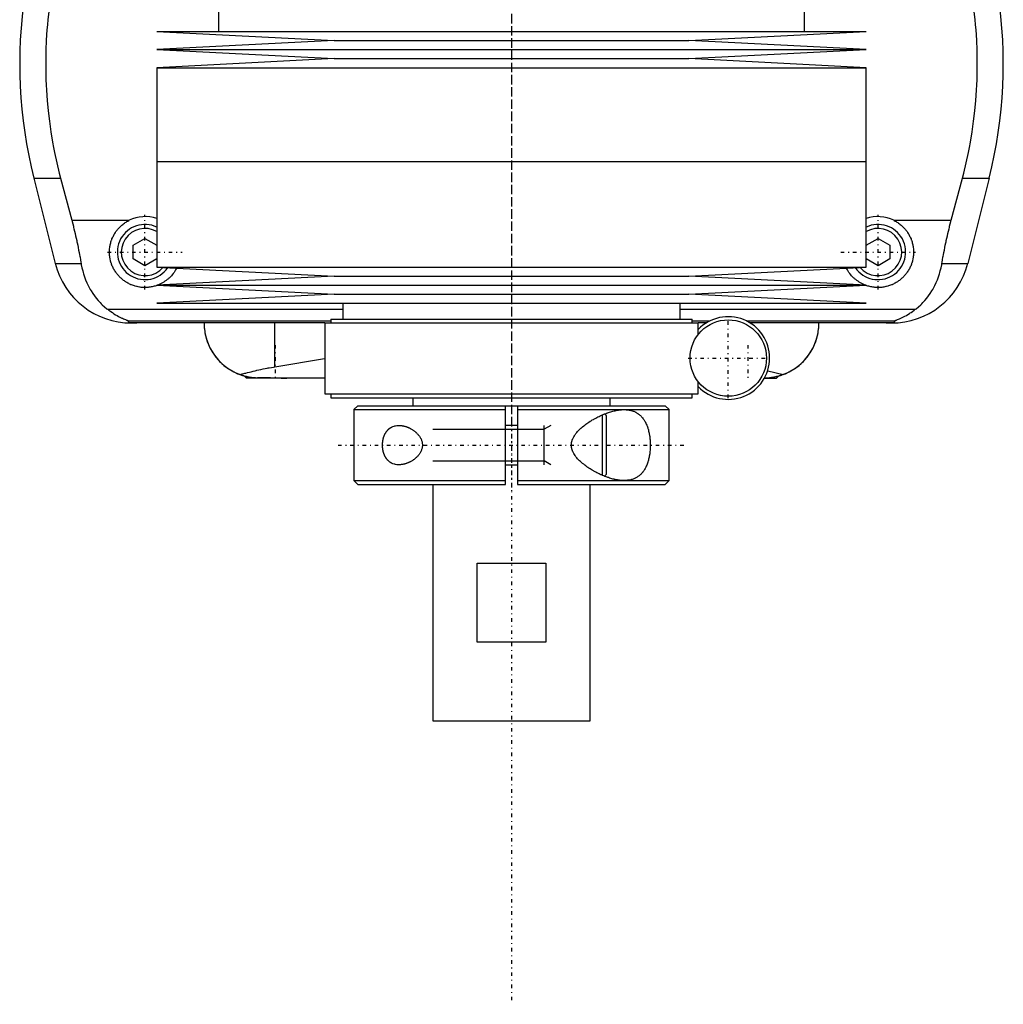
# Model space of a CAD drawing. Extents: x -105 to 105, y -146 to 645.
# Tile 1 of 4: x -62 to 62, y -146 to -22. Entities that reach past the tile are written whole.
import ezdxf

# ---------------------------------------------------------------- set-up
doc = ezdxf.new("R2010")
doc.units = 0
doc.linetypes.add('CENTER', pattern=[1.5, 0.45, -0.5, 0.05, -0.5])
for name, color, linetype in [('AM_0', 7, 'CONTINUOUS'), ('AM_10', 7, 'CONTINUOUS'), ('AM_7', 7, 'CENTER')]:
    doc.layers.add(name, color=color, linetype=linetype)

msp = doc.modelspace()

# ---------------------------------------------------------------- linework, layer by layer
at = {"layer": 'AM_0', "color": 7, "linetype": 'CONTINUOUS'}
for p, q in [((-37.17, -19.5), (-37.17, -23)), ((37.17, -23), (37.17, -19.5)), ((-45, -23), (-22.5, -24.15)), ((-45, -23), (45, -23)), ((22.5, -24.15), (45, -23)), ((-22.5, -24.15), (-45, -25.3)), ((-22.5, -24.15), (22.5, -24.15)), ((45, -25.3), (22.5, -24.15)), ((-45, -25.3), (-22.5, -26.45)), ((-45, -25.3), (45, -25.3)), ((22.5, -26.45), (45, -25.3)), ((-22.5, -26.45), (-45, -27.6)), ((-22.5, -26.45), (22.5, -26.45)), ((45, -27.6), (22.5, -26.45)), ((-45, -27.6), (-45, -39.5)), ((-45, -27.6), (45, -27.6)), ((45, -39.5), (45, -27.6)), ((-45, -39.5), (45, -39.5)), ((-45, -39.5), (-45, -52.9)), ((-45, -39.5), (0, -39.5)), ((45, -52.9), (45, -39.5)), ((-60.6, -41.62), (-57.89, -52.43)), ((-60.6, -41.62), (-57.2, -41.62)), ((-57.2, -41.62), (-55.78, -46.97)), ((55.78, -46.97), (57.2, -41.62)), ((57.2, -41.62), (60.6, -41.62)), ((60.6, -41.62), (57.89, -52.43)), ((-55.78, -46.97), (-48.5, -46.97)), ((48.5, -46.97), (55.78, -46.97)), ((-48, -50.13), (-46.5, -49.27)), ((-46.5, -49.27), (-45, -50.13)), ((45, -50.13), (46.5, -49.27)), ((46.5, -49.27), (48, -50.13)), ((-48, -51.87), (-48, -50.13)), ((48, -50.13), (48, -51.87)), ((-57.89, -52.43), (-54.6, -52.43)), ((-46.5, -52.73), (-48, -51.87)), ((-45, -51.87), (-46.5, -52.73)), ((46.5, -52.73), (45, -51.87)), ((48, -51.87), (46.5, -52.73)), ((54.6, -52.43), (57.89, -52.43)), ((-45, -52.9), (-22.5, -54.05)), ((-45, -52.9), (45, -52.9)), ((22.5, -54.05), (45, -52.9)), ((-22.5, -54.05), (-45, -55.2)), ((-22.5, -54.05), (22.5, -54.05)), ((45, -55.2), (22.5, -54.05)), ((-45, -55.2), (-22.5, -56.35)), ((-45, -55.2), (45, -55.2)), ((22.5, -56.35), (45, -55.2)), ((-22.5, -56.35), (-45, -57.5)), ((-22.5, -56.35), (22.5, -56.35)), ((45, -57.5), (22.5, -56.35)), ((-21.4, -58.31), (-51.17, -58.31)), ((-45, -57.5), (45, -57.5)), ((-21.4, -57.5), (-21.4, -59.5)), ((21.4, -59.5), (21.4, -57.5)), ((51.17, -58.31), (21.4, -58.31)), ((-22.9, -59.75), (-48.57, -59.75)), ((-22.9, -59.5), (-22.9, -60)), ((-22.9, -59.5), (22.9, -59.5)), ((22.9, -60), (22.9, -59.5)), ((25.17, -59.75), (22.9, -59.75)), ((48.57, -59.75), (29.83, -59.75)), ((-23.7, -60), (-48.19, -60)), ((-30.04, -65.57), (-30.04, -60)), ((-23.7, -60), (-23.7, -69)), ((-23.7, -60), (23.7, -60)), ((23.7, -61.44), (23.7, -60)), ((24.71, -60), (23.7, -60)), ((48.19, -60), (30.29, -60)), ((-30.04, -65.57), (-23.71, -64.52)), ((32.5, -66.06), (34.48, -66.54)), ((-34.07, -66.69), (-34.23, -66.64)), ((-33.85, -66.75), (-33.6, -67)), ((-23.73, -67), (-33.6, -67)), ((23.7, -69), (23.7, -67.46)), ((32.09, -67), (33.6, -67)), ((32.12, -66.94), (32.73, -66.96)), ((33.6, -67), (33.85, -66.75)), ((34.23, -66.63), (34.07, -66.69)), ((-23.7, -69), (23.7, -69)), ((-22.9, -69), (-22.9, -69.5)), ((-22.9, -69.5), (22.9, -69.5)), ((-12.5, -69.5), (-12.5, -70.5)), ((12.5, -70.5), (12.5, -69.5)), ((22.9, -69.5), (22.9, -69)), ((-19.5, -70.5), (-20, -71)), ((-20, -71), (-20, -80)), ((-20, -71), (-0.75, -71)), ((-19.5, -70.5), (-0.75, -70.5)), ((-0.75, -70.5), (0.75, -70.5)), ((-0.75, -80.5), (-0.75, -70.5)), ((0.75, -70.5), (19.5, -70.5)), ((0.75, -70.5), (0.75, -80.5)), ((0.75, -71), (20, -71)), ((20, -71), (19.5, -70.5)), ((20, -80), (20, -71)), ((11.5, -71.67), (11.5, -79.33)), ((12, -71.75), (11.8, -71.55)), ((12, -71.75), (12, -79.25)), ((0.75, -73), (-0.75, -73)), ((-0.75, -78), (0.75, -78)), ((11.8, -79.45), (12, -79.25)), ((-20, -80), (-19.5, -80.5)), ((-20, -80), (-0.75, -80)), ((-19.5, -80.5), (-0.75, -80.5)), ((-10, -80.5), (-10, -110.5)), ((0.75, -80), (20, -80)), ((0.75, -80.5), (19.5, -80.5)), ((10, -110.5), (10, -80.5)), ((19.5, -80.5), (20, -80)), ((-4.36, -100.5), (-4.36, -90.5)), ((-4.36, -90.5), (4.36, -90.5)), ((4.36, -90.5), (4.36, -100.5)), ((4.36, -100.5), (-4.36, -100.5)), ((-10, -110.5), (10, -110.5))]:
    msp.add_line(p, q, dxfattribs=at)
for points in [[(-58.39, -18.16, 0), (-58.5, -18.82, 0), (-58.67, -20.16, 0), (-58.82, -21.48, 0), (-58.88, -22.14, 0), (-58.94, -22.8, 0), (-59.02, -24.1, 0), (-59.07, -25.38, 0), (-59.09, -26.64, 0), (-59.09, -27.88, 0), (-59.06, -29.15, 0), (-59.03, -29.79, 0), (-58.99, -30.44, 0), (-58.9, -31.75, 0), (-58.78, -33.07, 0), (-58.62, -34.4, 0), (-58.43, -35.73, 0), (-58.21, -37.05, 0), (-58.09, -37.72, 0), (-57.96, -38.38, 0), (-57.68, -39.69, 0), (-57.37, -40.98, 0), (-57.2, -41.62, 0)], [(57.2, -41.62, 0), (57.37, -40.98, 0), (57.68, -39.69, 0), (57.96, -38.38, 0), (58.09, -37.72, 0), (58.21, -37.05, 0), (58.43, -35.73, 0), (58.62, -34.4, 0), (58.78, -33.07, 0), (58.9, -31.75, 0), (58.99, -30.44, 0), (59.03, -29.79, 0), (59.06, -29.15, 0), (59.09, -27.88, 0), (59.09, -26.64, 0), (59.07, -25.38, 0), (59.02, -24.1, 0), (58.94, -22.8, 0), (58.88, -22.14, 0), (58.82, -21.48, 0), (58.67, -20.16, 0), (58.5, -18.82, 0), (58.39, -18.16, 0)], [(-55.78, -46.97, 0), (-55.74, -47.12, 0), (-55.66, -47.42, 0), (-55.58, -47.73, 0), (-55.55, -47.88, 0), (-55.51, -48.03, 0), (-55.44, -48.33, 0), (-55.37, -48.63, 0), (-55.3, -48.92, 0), (-55.23, -49.22, 0), (-55.16, -49.52, 0), (-55.13, -49.68, 0), (-55.1, -49.83, 0), (-55.03, -50.13, 0), (-54.97, -50.44, 0), (-54.91, -50.74, 0), (-54.85, -51.05, 0), (-54.79, -51.35, 0), (-54.76, -51.51, 0), (-54.73, -51.66, 0), (-54.68, -51.97, 0), (-54.63, -52.27, 0), (-54.6, -52.43, 0)], [(-44.9, -55.21, 0), (-44.96, -55.23, 0), (-45.08, -55.27, 0), (-45.2, -55.31, 0), (-45.27, -55.33, 0), (-45.33, -55.34, 0), (-45.45, -55.38, 0), (-45.58, -55.4, 0), (-45.71, -55.43, 0), (-45.83, -55.45, 0), (-45.96, -55.47, 0), (-46.02, -55.47, 0), (-46.09, -55.48, 0), (-46.21, -55.49, 0), (-46.34, -55.5, 0), (-46.46, -55.5, 0), (-46.59, -55.5, 0), (-46.71, -55.5, 0), (-46.77, -55.49, 0), (-46.84, -55.49, 0), (-46.96, -55.48, 0), (-47.09, -55.46, 0), (-47.15, -55.45, 0), (-47.21, -55.44, 0), (-47.34, -55.42, 0), (-47.47, -55.39, 0), (-47.53, -55.38, 0), (-47.59, -55.37, 0), (-47.72, -55.33, 0), (-47.84, -55.3, 0), (-47.96, -55.26, 0), (-48.09, -55.21, 0), (-48.21, -55.16, 0), (-48.27, -55.14, 0), (-48.33, -55.11, 0), (-48.44, -55.06, 0), (-48.56, -55, 0), (-48.67, -54.94, 0), (-48.78, -54.88, 0), (-48.89, -54.81, 0), (-48.94, -54.78, 0), (-49, -54.74, 0), (-49.1, -54.67, 0), (-49.2, -54.6, 0), (-49.3, -54.52, 0), (-49.4, -54.44, 0), (-49.49, -54.36, 0), (-49.53, -54.32, 0), (-49.58, -54.28, 0), (-49.67, -54.2, 0), (-49.75, -54.11, 0), (-49.83, -54.02, 0), (-49.91, -53.93, 0), (-49.99, -53.84, 0), (-50.03, -53.79, 0), (-50.07, -53.74, 0), (-50.14, -53.64, 0), (-50.21, -53.54, 0), (-50.28, -53.44, 0), (-50.35, -53.33, 0), (-50.41, -53.22, 0), (-50.44, -53.17, 0), (-50.47, -53.11, 0), (-50.53, -53, 0), (-50.59, -52.89, 0), (-50.61, -52.83, 0), (-50.64, -52.77, 0), (-50.69, -52.65, 0), (-50.73, -52.53, 0), (-50.75, -52.47, 0), (-50.77, -52.41, 0), (-50.81, -52.29, 0), (-50.85, -52.17, 0), (-50.88, -52.05, 0), (-50.9, -51.92, 0), (-50.93, -51.8, 0), (-50.94, -51.74, 0), (-50.95, -51.68, 0), (-50.97, -51.55, 0), (-50.98, -51.43, 0), (-50.99, -51.31, 0), (-51, -51.18, 0), (-51, -51.06, 0), (-51, -51, 0), (-51, -50.94, 0), (-51, -50.82, 0), (-50.99, -50.69, 0), (-50.98, -50.57, 0), (-50.97, -50.44, 0), (-50.95, -50.32, 0), (-50.94, -50.26, 0), (-50.93, -50.19, 0), (-50.9, -50.07, 0), (-50.87, -49.94, 0), (-50.84, -49.82, 0), (-50.81, -49.69, 0), (-50.77, -49.57, 0), (-50.74, -49.51, 0), (-50.72, -49.44, 0), (-50.68, -49.32, 0), (-50.63, -49.2, 0), (-50.57, -49.08, 0), (-50.51, -48.97, 0), (-50.45, -48.85, 0), (-50.42, -48.79, 0), (-50.39, -48.74, 0), (-50.32, -48.63, 0), (-50.25, -48.52, 0), (-50.22, -48.46, 0), (-50.18, -48.41, 0), (-50.1, -48.31, 0), (-50.03, -48.2, 0), (-49.99, -48.15, 0), (-49.95, -48.11, 0), (-49.86, -48.01, 0), (-49.78, -47.92, 0), (-49.69, -47.83, 0), (-49.6, -47.74, 0), (-49.51, -47.66, 0), (-49.46, -47.61, 0), (-49.42, -47.57, 0), (-49.32, -47.49, 0), (-49.22, -47.41, 0), (-49.11, -47.34, 0), (-49.01, -47.26, 0), (-48.9, -47.19, 0), (-48.84, -47.16, 0), (-48.79, -47.12, 0), (-48.67, -47.06, 0), (-48.56, -47, 0), (-48.5, -46.97, 0)], [(48.5, -46.97, 0), (48.56, -47, 0), (48.67, -47.06, 0), (48.79, -47.12, 0), (48.84, -47.16, 0), (48.9, -47.19, 0), (49.01, -47.26, 0), (49.11, -47.34, 0), (49.22, -47.41, 0), (49.32, -47.49, 0), (49.42, -47.57, 0), (49.46, -47.61, 0), (49.51, -47.66, 0), (49.6, -47.74, 0), (49.69, -47.83, 0), (49.78, -47.92, 0), (49.86, -48.01, 0), (49.95, -48.11, 0), (49.99, -48.15, 0), (50.03, -48.2, 0), (50.1, -48.31, 0), (50.18, -48.41, 0), (50.22, -48.46, 0), (50.25, -48.52, 0), (50.32, -48.63, 0), (50.39, -48.74, 0), (50.42, -48.79, 0), (50.45, -48.85, 0), (50.51, -48.97, 0), (50.57, -49.08, 0), (50.63, -49.2, 0), (50.68, -49.32, 0), (50.72, -49.44, 0), (50.74, -49.51, 0), (50.77, -49.57, 0), (50.81, -49.69, 0), (50.84, -49.82, 0), (50.87, -49.94, 0), (50.9, -50.07, 0), (50.93, -50.19, 0), (50.94, -50.26, 0), (50.95, -50.32, 0), (50.97, -50.44, 0), (50.98, -50.57, 0), (50.99, -50.69, 0), (51, -50.82, 0), (51, -50.94, 0), (51, -51, 0), (51, -51.06, 0), (51, -51.18, 0), (50.99, -51.31, 0), (50.98, -51.43, 0), (50.97, -51.55, 0), (50.95, -51.68, 0), (50.94, -51.74, 0), (50.93, -51.8, 0), (50.9, -51.92, 0), (50.88, -52.05, 0), (50.85, -52.17, 0), (50.81, -52.29, 0), (50.77, -52.41, 0), (50.75, -52.47, 0), (50.73, -52.53, 0), (50.69, -52.65, 0), (50.64, -52.77, 0), (50.61, -52.83, 0), (50.59, -52.88, 0), (50.53, -53, 0), (50.47, -53.11, 0), (50.44, -53.17, 0), (50.41, -53.22, 0), (50.35, -53.33, 0), (50.28, -53.44, 0), (50.21, -53.54, 0), (50.14, -53.64, 0), (50.07, -53.74, 0), (50.03, -53.79, 0), (49.99, -53.84, 0), (49.91, -53.93, 0), (49.83, -54.02, 0), (49.75, -54.11, 0), (49.67, -54.2, 0), (49.58, -54.28, 0), (49.53, -54.32, 0), (49.49, -54.36, 0), (49.4, -54.44, 0), (49.3, -54.52, 0), (49.2, -54.6, 0), (49.1, -54.67, 0), (49, -54.74, 0), (48.95, -54.78, 0), (48.89, -54.81, 0), (48.78, -54.88, 0), (48.67, -54.94, 0), (48.56, -55, 0), (48.44, -55.06, 0), (48.33, -55.11, 0), (48.27, -55.14, 0), (48.21, -55.16, 0), (48.09, -55.21, 0), (47.97, -55.25, 0), (47.84, -55.3, 0), (47.72, -55.33, 0), (47.59, -55.37, 0), (47.53, -55.38, 0), (47.47, -55.39, 0), (47.34, -55.42, 0), (47.22, -55.44, 0), (47.15, -55.45, 0), (47.09, -55.46, 0), (46.96, -55.48, 0), (46.84, -55.49, 0), (46.77, -55.49, 0), (46.71, -55.5, 0), (46.59, -55.5, 0), (46.46, -55.5, 0), (46.34, -55.5, 0), (46.21, -55.49, 0), (46.09, -55.48, 0), (46.02, -55.47, 0), (45.96, -55.47, 0), (45.83, -55.45, 0), (45.71, -55.43, 0), (45.58, -55.4, 0), (45.45, -55.38, 0), (45.33, -55.34, 0), (45.27, -55.33, 0), (45.2, -55.31, 0), (45.08, -55.27, 0), (44.96, -55.23, 0), (44.9, -55.21, 0)], [(54.6, -52.43, 0), (54.63, -52.27, 0), (54.68, -51.97, 0), (54.73, -51.66, 0), (54.76, -51.51, 0), (54.79, -51.35, 0), (54.85, -51.05, 0), (54.91, -50.74, 0), (54.97, -50.44, 0), (55.03, -50.13, 0), (55.1, -49.83, 0), (55.13, -49.68, 0), (55.16, -49.52, 0), (55.23, -49.22, 0), (55.3, -48.92, 0), (55.37, -48.63, 0), (55.44, -48.33, 0), (55.51, -48.03, 0), (55.55, -47.88, 0), (55.58, -47.73, 0), (55.66, -47.42, 0), (55.74, -47.12, 0), (55.78, -46.97, 0)], [(-54.6, -52.43, 0), (-54.57, -52.62, 0), (-54.49, -53.02, 0), (-54.39, -53.4, 0), (-54.34, -53.6, 0), (-54.28, -53.78, 0), (-54.16, -54.16, 0), (-54.02, -54.53, 0), (-53.87, -54.89, 0), (-53.71, -55.24, 0), (-53.53, -55.58, 0), (-53.43, -55.75, 0), (-53.34, -55.91, 0), (-53.13, -56.24, 0), (-52.91, -56.55, 0), (-52.68, -56.85, 0), (-52.44, -57.14, 0), (-52.18, -57.42, 0), (-52.04, -57.56, 0), (-51.91, -57.69, 0), (-51.62, -57.95, 0), (-51.33, -58.19, 0), (-51.17, -58.31, 0)], [(51.17, -58.31, 0), (51.33, -58.19, 0), (51.62, -57.95, 0), (51.91, -57.69, 0), (52.04, -57.56, 0), (52.18, -57.42, 0), (52.44, -57.14, 0), (52.68, -56.85, 0), (52.91, -56.55, 0), (53.13, -56.24, 0), (53.34, -55.91, 0), (53.44, -55.75, 0), (53.53, -55.58, 0), (53.71, -55.24, 0), (53.87, -54.88, 0), (54.02, -54.53, 0), (54.16, -54.16, 0), (54.28, -53.78, 0), (54.34, -53.6, 0), (54.39, -53.4, 0), (54.49, -53.02, 0), (54.57, -52.62, 0), (54.6, -52.43, 0)], [(-42.48, -53.03, 0), (-42.53, -53.11, 0), (-42.62, -53.27, 0), (-42.71, -53.43, 0), (-42.76, -53.51, 0), (-42.81, -53.58, 0), (-42.92, -53.73, 0), (-43.03, -53.87, 0), (-43.15, -54, 0), (-43.27, -54.13, 0), (-43.4, -54.26, 0), (-43.46, -54.32, 0), (-43.53, -54.38, 0), (-43.66, -54.49, 0), (-43.81, -54.61, 0), (-43.96, -54.71, 0), (-44.11, -54.81, 0), (-44.27, -54.91, 0), (-44.35, -54.96, 0), (-44.44, -55, 0), (-44.61, -55.08, 0), (-44.78, -55.16, 0), (-44.87, -55.19, 0)], [(44.87, -55.19, 0), (44.78, -55.16, 0), (44.61, -55.08, 0), (44.44, -55, 0), (44.35, -54.96, 0), (44.27, -54.91, 0), (44.11, -54.81, 0), (43.96, -54.71, 0), (43.81, -54.61, 0), (43.66, -54.49, 0), (43.53, -54.38, 0), (43.46, -54.32, 0), (43.4, -54.26, 0), (43.27, -54.13, 0), (43.15, -54, 0), (43.03, -53.87, 0), (42.92, -53.73, 0), (42.81, -53.58, 0), (42.76, -53.51, 0), (42.71, -53.43, 0), (42.62, -53.27, 0), (42.53, -53.11, 0), (42.48, -53.03, 0)], [(-51.17, -58.31, 0), (-51.06, -58.39, 0), (-50.84, -58.55, 0), (-50.63, -58.69, 0), (-50.53, -58.76, 0), (-50.43, -58.83, 0), (-50.23, -58.95, 0), (-50.04, -59.06, 0), (-49.85, -59.16, 0), (-49.68, -59.25, 0), (-49.52, -59.33, 0), (-49.44, -59.37, 0), (-49.36, -59.4, 0), (-49.22, -59.46, 0), (-49.09, -59.52, 0), (-48.96, -59.57, 0), (-48.89, -59.6, 0), (-48.88, -59.61, 0), (-48.86, -59.61, 0), (-48.85, -59.62, 0), (-48.84, -59.62, 0), (-48.82, -59.63, 0), (-48.8, -59.64, 0), (-48.78, -59.64, 0), (-48.77, -59.65, 0), (-48.75, -59.66, 0), (-48.74, -59.66, 0), (-48.73, -59.66, 0), (-48.72, -59.67, 0), (-48.7, -59.67, 0), (-48.7, -59.68, 0), (-48.69, -59.68, 0), (-48.68, -59.69, 0), (-48.66, -59.69, 0), (-48.66, -59.69, 0), (-48.65, -59.7, 0), (-48.64, -59.7, 0), (-48.63, -59.71, 0), (-48.62, -59.71, 0), (-48.61, -59.71, 0), (-48.6, -59.72, 0), (-48.59, -59.72, 0), (-48.59, -59.72, 0), (-48.58, -59.73, 0), (-48.58, -59.73, 0), (-48.57, -59.73, 0), (-48.57, -59.74, 0), (-48.57, -59.74, 0), (-48.57, -59.74, 0), (-48.57, -59.74, 0), (-48.57, -59.74, 0), (-48.57, -59.75, 0), (-48.57, -59.75, 0)], [(48.57, -59.75, 0), (48.57, -59.75, 0), (48.57, -59.74, 0), (48.57, -59.74, 0), (48.57, -59.74, 0), (48.57, -59.74, 0), (48.57, -59.74, 0), (48.57, -59.73, 0), (48.58, -59.73, 0), (48.58, -59.73, 0), (48.59, -59.72, 0), (48.59, -59.72, 0), (48.6, -59.72, 0), (48.61, -59.71, 0), (48.62, -59.71, 0), (48.63, -59.71, 0), (48.64, -59.7, 0), (48.65, -59.7, 0), (48.66, -59.69, 0), (48.66, -59.69, 0), (48.68, -59.68, 0), (48.69, -59.68, 0), (48.7, -59.68, 0), (48.71, -59.67, 0), (48.72, -59.67, 0), (48.74, -59.66, 0), (48.74, -59.66, 0), (48.75, -59.65, 0), (48.77, -59.65, 0), (48.79, -59.64, 0), (48.8, -59.63, 0), (48.82, -59.63, 0), (48.84, -59.62, 0), (48.85, -59.62, 0), (48.86, -59.61, 0), (48.88, -59.6, 0), (48.9, -59.6, 0), (48.97, -59.57, 0), (49.1, -59.52, 0), (49.23, -59.46, 0), (49.38, -59.39, 0), (49.46, -59.36, 0), (49.54, -59.32, 0), (49.71, -59.23, 0), (49.9, -59.14, 0), (50.09, -59.03, 0), (50.28, -58.92, 0), (50.48, -58.79, 0), (50.58, -58.73, 0), (50.68, -58.66, 0), (50.88, -58.53, 0), (51.07, -58.38, 0), (51.17, -58.31, 0)], [(-48.57, -59.75, 0), (-48.58, -59.75, 0), (-48.6, -59.77, 0), (-48.62, -59.78, 0), (-48.62, -59.79, 0), (-48.63, -59.8, 0), (-48.63, -59.81, 0), (-48.63, -59.83, 0), (-48.63, -59.84, 0), (-48.62, -59.86, 0), (-48.6, -59.87, 0), (-48.58, -59.88, 0), (-48.57, -59.89, 0), (-48.54, -59.9, 0), (-48.49, -59.92, 0), (-48.43, -59.93, 0), (-48.35, -59.95, 0), (-48.3, -59.96, 0), (-48.28, -59.96, 0), (-48.27, -59.96, 0), (-48.26, -59.96, 0), (-48.25, -59.96, 0), (-48.23, -59.97, 0), (-48.21, -59.97, 0), (-48.2, -59.97, 0), (-48.19, -59.97, 0), (-48.16, -59.97, 0), (-48.14, -59.98, 0), (-48.13, -59.98, 0), (-48.11, -59.98, 0), (-48.09, -59.98, 0), (-48.06, -59.98, 0), (-48.03, -59.98, 0), (-48, -59.99, 0), (-47.97, -59.99, 0), (-47.95, -59.99, 0), (-47.93, -59.99, 0), (-47.91, -59.99, 0), (-47.9, -59.99, 0), (-47.9, -59.99, 0), (-47.89, -59.99, 0), (-47.89, -59.99, 0), (-47.88, -59.99, 0), (-47.88, -59.99, 0), (-47.87, -59.99, 0), (-47.86, -59.99, 0), (-47.86, -59.99, 0), (-47.85, -59.99, 0), (-47.85, -59.99, 0), (-47.84, -59.99, 0), (-47.83, -59.99, 0), (-47.83, -59.99, 0), (-47.82, -60, 0), (-47.81, -60, 0), (-47.81, -60, 0), (-47.81, -60, 0), (-47.8, -60, 0), (-47.79, -60, 0), (-47.78, -60, 0), (-47.78, -60, 0), (-47.77, -60, 0), (-47.76, -60, 0), (-47.76, -60, 0), (-47.75, -60, 0), (-47.74, -60, 0), (-47.73, -60, 0), (-47.73, -60, 0), (-47.72, -60, 0), (-47.71, -60, 0), (-47.71, -60, 0), (-47.7, -60, 0), (-47.69, -60, 0), (-47.69, -60, 0), (-47.68, -60, 0), (-47.67, -60, 0), (-47.67, -60, 0), (-47.66, -60, 0), (-47.66, -60, 0), (-47.65, -60, 0), (-47.64, -60, 0), (-47.63, -60, 0), (-47.62, -60, 0), (-47.61, -60, 0), (-47.61, -60, 0), (-47.6, -60, 0), (-47.59, -60, 0), (-47.58, -60, 0), (-47.57, -60, 0), (-47.57, -60, 0), (-47.56, -60, 0), (-47.55, -60, 0), (-47.55, -60, 0), (-47.54, -60, 0), (-47.53, -60, 0), (-47.52, -60, 0)], [(47.52, -60, 0), (47.53, -60, 0), (47.54, -60, 0), (47.55, -60, 0), (47.55, -60, 0), (47.56, -60, 0), (47.57, -60, 0), (47.57, -60, 0), (47.58, -60, 0), (47.59, -60, 0), (47.6, -60, 0), (47.61, -60, 0), (47.61, -60, 0), (47.62, -60, 0), (47.63, -60, 0), (47.64, -60, 0), (47.65, -60, 0), (47.66, -60, 0), (47.66, -60, 0), (47.67, -60, 0), (47.67, -60, 0), (47.68, -60, 0), (47.69, -60, 0), (47.69, -60, 0), (47.7, -60, 0), (47.71, -60, 0), (47.71, -60, 0), (47.72, -60, 0), (47.73, -60, 0), (47.73, -60, 0), (47.74, -60, 0), (47.75, -60, 0), (47.76, -60, 0), (47.76, -60, 0), (47.77, -60, 0), (47.78, -60, 0), (47.78, -60, 0), (47.79, -60, 0), (47.8, -60, 0), (47.81, -60, 0), (47.81, -60, 0), (47.81, -60, 0), (47.82, -60, 0), (47.83, -59.99, 0), (47.83, -59.99, 0), (47.84, -59.99, 0), (47.85, -59.99, 0), (47.85, -59.99, 0), (47.86, -59.99, 0), (47.86, -59.99, 0), (47.87, -59.99, 0), (47.89, -59.99, 0), (47.93, -59.99, 0), (47.95, -59.99, 0), (47.97, -59.99, 0), (48, -59.99, 0), (48.03, -59.98, 0), (48.06, -59.98, 0), (48.09, -59.98, 0), (48.11, -59.98, 0), (48.13, -59.98, 0), (48.14, -59.98, 0), (48.16, -59.97, 0), (48.19, -59.97, 0), (48.2, -59.97, 0), (48.21, -59.97, 0), (48.23, -59.97, 0), (48.25, -59.96, 0), (48.26, -59.96, 0), (48.27, -59.96, 0), (48.28, -59.96, 0), (48.3, -59.96, 0), (48.35, -59.95, 0), (48.43, -59.93, 0), (48.49, -59.92, 0), (48.54, -59.9, 0), (48.57, -59.89, 0), (48.58, -59.88, 0), (48.6, -59.87, 0), (48.62, -59.86, 0), (48.63, -59.84, 0), (48.63, -59.83, 0), (48.63, -59.81, 0), (48.63, -59.8, 0), (48.62, -59.79, 0), (48.62, -59.78, 0), (48.6, -59.77, 0), (48.58, -59.75, 0), (48.57, -59.75, 0)], [(-39, -60, 0), (-39, -60.17, 0), (-38.98, -60.51, 0), (-38.95, -60.86, 0), (-38.92, -61.04, 0), (-38.89, -61.21, 0), (-38.82, -61.56, 0), (-38.73, -61.92, 0), (-38.62, -62.27, 0), (-38.49, -62.61, 0), (-38.34, -62.96, 0), (-38.26, -63.13, 0), (-38.18, -63.3, 0), (-37.99, -63.63, 0), (-37.78, -63.95, 0), (-37.55, -64.27, 0), (-37.3, -64.57, 0), (-37.03, -64.87, 0), (-36.89, -65.01, 0), (-36.74, -65.15, 0), (-36.44, -65.41, 0), (-36.11, -65.66, 0), (-35.94, -65.78, 0)], [(-39, -60, 0), (-39, -60.21, 0), (-38.97, -60.62, 0), (-38.92, -61.05, 0), (-38.89, -61.26, 0), (-38.84, -61.47, 0), (-38.74, -61.9, 0), (-38.6, -62.33, 0), (-38.44, -62.75, 0), (-38.25, -63.16, 0), (-38.02, -63.57, 0), (-37.9, -63.77, 0), (-37.77, -63.96, 0), (-37.49, -64.34, 0), (-37.18, -64.71, 0), (-36.84, -65.06, 0), (-36.48, -65.38, 0), (-36.08, -65.69, 0), (-35.88, -65.83, 0), (-35.66, -65.96, 0), (-35.22, -66.22, 0), (-34.74, -66.44, 0), (-34.48, -66.54, 0)], [(34.48, -66.54, 0), (34.74, -66.44, 0), (35.22, -66.22, 0), (35.66, -65.96, 0), (35.88, -65.83, 0), (36.08, -65.69, 0), (36.48, -65.38, 0), (36.84, -65.06, 0), (37.18, -64.71, 0), (37.49, -64.34, 0), (37.77, -63.96, 0), (37.9, -63.77, 0), (38.02, -63.57, 0), (38.25, -63.16, 0), (38.44, -62.75, 0), (38.6, -62.33, 0), (38.74, -61.9, 0), (38.84, -61.47, 0), (38.89, -61.26, 0), (38.92, -61.05, 0), (38.97, -60.62, 0), (39, -60.21, 0), (39, -60, 0)], [(35.94, -65.78, 0), (36.11, -65.66, 0), (36.44, -65.41, 0), (36.74, -65.15, 0), (36.89, -65.01, 0), (37.03, -64.87, 0), (37.3, -64.57, 0), (37.55, -64.27, 0), (37.78, -63.95, 0), (37.99, -63.63, 0), (38.18, -63.3, 0), (38.26, -63.13, 0), (38.34, -62.96, 0), (38.49, -62.61, 0), (38.62, -62.27, 0), (38.73, -61.92, 0), (38.82, -61.56, 0), (38.89, -61.21, 0), (38.92, -61.04, 0), (38.95, -60.86, 0), (38.98, -60.51, 0), (39, -60.17, 0), (39, -60, 0)], [(-34.3, -66.61, 0), (-34.35, -66.59, 0), (-34.44, -66.56, 0), (-34.54, -66.52, 0), (-34.58, -66.51, 0), (-34.63, -66.49, 0), (-34.72, -66.45, 0), (-34.82, -66.41, 0), (-34.91, -66.37, 0), (-35, -66.32, 0), (-35.1, -66.28, 0), (-35.14, -66.26, 0), (-35.19, -66.23, 0), (-35.28, -66.19, 0), (-35.37, -66.14, 0), (-35.46, -66.09, 0), (-35.55, -66.03, 0), (-35.64, -65.98, 0), (-35.68, -65.95, 0), (-35.73, -65.93, 0), (-35.81, -65.87, 0), (-35.9, -65.81, 0), (-35.94, -65.78, 0)], [(-34.48, -66.54, 0), (-34.38, -66.52, 0), (-34.16, -66.46, 0), (-33.94, -66.41, 0), (-33.83, -66.38, 0), (-33.71, -66.35, 0), (-33.49, -66.3, 0), (-33.25, -66.24, 0), (-33.02, -66.18, 0), (-32.78, -66.12, 0), (-32.53, -66.07, 0), (-32.41, -66.04, 0), (-32.29, -66.01, 0), (-32.04, -65.95, 0), (-31.78, -65.9, 0), (-31.52, -65.84, 0), (-31.26, -65.79, 0), (-31, -65.74, 0), (-30.86, -65.71, 0), (-30.73, -65.69, 0), (-30.46, -65.64, 0), (-30.18, -65.6, 0), (-30.04, -65.57, 0)], [(35.94, -65.78, 0), (35.9, -65.81, 0), (35.81, -65.87, 0), (35.73, -65.93, 0), (35.68, -65.95, 0), (35.64, -65.98, 0), (35.55, -66.03, 0), (35.46, -66.09, 0), (35.37, -66.14, 0), (35.28, -66.19, 0), (35.19, -66.23, 0), (35.14, -66.26, 0), (35.09, -66.28, 0), (35, -66.32, 0), (34.91, -66.37, 0), (34.82, -66.41, 0), (34.72, -66.45, 0), (34.63, -66.49, 0), (34.58, -66.51, 0), (34.54, -66.52, 0), (34.44, -66.56, 0), (34.35, -66.6, 0), (34.3, -66.61, 0)], [(-32.73, -66.96, 0), (-32.77, -66.96, 0), (-32.87, -66.95, 0), (-32.97, -66.93, 0), (-33.02, -66.92, 0), (-33.07, -66.92, 0), (-33.17, -66.9, 0), (-33.27, -66.88, 0), (-33.37, -66.87, 0), (-33.47, -66.84, 0), (-33.56, -66.82, 0), (-33.61, -66.81, 0), (-33.66, -66.8, 0), (-33.76, -66.78, 0), (-33.86, -66.75, 0), (-33.95, -66.72, 0), (-34.05, -66.69, 0), (-34.15, -66.66, 0), (-34.2, -66.65, 0), (-34.24, -66.63, 0), (-34.34, -66.6, 0), (-34.44, -66.56, 0), (-34.48, -66.54, 0)], [(-33.85, -66.75, 0), (-33.87, -66.74, 0), (-33.92, -66.73, 0), (-33.97, -66.72, 0), (-33.99, -66.71, 0), (-34.01, -66.71, 0), (-34.05, -66.69, 0), (-34.08, -66.68, 0), (-34.12, -66.67, 0), (-34.15, -66.66, 0), (-34.18, -66.65, 0), (-34.19, -66.65, 0), (-34.2, -66.65, 0), (-34.22, -66.64, 0), (-34.24, -66.63, 0), (-34.26, -66.63, 0), (-34.27, -66.62, 0), (-34.28, -66.62, 0), (-34.29, -66.62, 0), (-34.29, -66.61, 0), (-34.3, -66.61, 0), (-34.3, -66.61, 0), (-34.3, -66.61, 0)], [(-33.85, -66.75, 0), (-33.87, -66.74, 0), (-33.92, -66.73, 0), (-33.97, -66.72, 0), (-33.99, -66.71, 0), (-34.01, -66.71, 0), (-34.05, -66.69, 0), (-34.08, -66.68, 0), (-34.12, -66.67, 0), (-34.15, -66.66, 0), (-34.18, -66.65, 0), (-34.19, -66.65, 0), (-34.2, -66.65, 0), (-34.22, -66.64, 0), (-34.24, -66.63, 0), (-34.26, -66.63, 0), (-34.27, -66.62, 0), (-34.28, -66.62, 0), (-34.29, -66.62, 0), (-34.29, -66.61, 0), (-34.3, -66.61, 0), (-34.3, -66.61, 0), (-34.3, -66.61, 0)], [(-32.73, -66.96, 0), (-32.63, -66.96, 0), (-32.43, -66.95, 0), (-32.21, -66.94, 0), (-32.11, -66.94, 0), (-32, -66.94, 0), (-31.77, -66.93, 0), (-31.54, -66.93, 0), (-31.31, -66.93, 0), (-31.07, -66.94, 0), (-30.82, -66.94, 0), (-30.7, -66.94, 0), (-30.58, -66.94, 0), (-30.33, -66.95, 0), (-30.08, -66.96, 0), (-29.83, -66.97, 0), (-29.58, -66.98, 0), (-29.34, -66.98, 0), (-29.21, -66.99, 0), (-29.09, -66.99, 0), (-28.85, -67, 0), (-28.61, -67, 0), (-28.49, -67, 0)], [(-32, -67, 0), (-32.02, -67, 0), (-32.06, -67, 0), (-32.11, -67, 0), (-32.13, -67, 0), (-32.15, -67, 0), (-32.19, -67, 0), (-32.23, -67, 0), (-32.28, -66.99, 0), (-32.32, -66.99, 0), (-32.36, -66.99, 0), (-32.38, -66.99, 0), (-32.4, -66.99, 0), (-32.44, -66.99, 0), (-32.48, -66.98, 0), (-32.52, -66.98, 0), (-32.56, -66.98, 0), (-32.59, -66.97, 0), (-32.61, -66.97, 0), (-32.63, -66.97, 0), (-32.67, -66.97, 0), (-32.71, -66.96, 0), (-32.73, -66.96, 0)], [(34.48, -66.54, 0), (34.44, -66.56, 0), (34.34, -66.6, 0), (34.24, -66.63, 0), (34.2, -66.65, 0), (34.15, -66.66, 0), (34.05, -66.69, 0), (33.95, -66.72, 0), (33.86, -66.75, 0), (33.76, -66.78, 0), (33.66, -66.8, 0), (33.61, -66.81, 0), (33.56, -66.82, 0), (33.47, -66.84, 0), (33.37, -66.87, 0), (33.27, -66.88, 0), (33.17, -66.9, 0), (33.07, -66.92, 0), (33.02, -66.92, 0), (32.97, -66.93, 0), (32.87, -66.95, 0), (32.77, -66.96, 0), (32.73, -66.96, 0)], [(34.3, -66.61, 0), (34.3, -66.61, 0), (34.29, -66.61, 0), (34.28, -66.62, 0), (34.28, -66.62, 0), (34.27, -66.62, 0), (34.26, -66.63, 0), (34.24, -66.63, 0), (34.23, -66.64, 0), (34.21, -66.64, 0), (34.18, -66.65, 0), (34.17, -66.65, 0), (34.16, -66.66, 0), (34.13, -66.67, 0), (34.1, -66.68, 0), (34.07, -66.69, 0), (34.03, -66.7, 0), (34, -66.71, 0), (33.98, -66.71, 0), (33.96, -66.72, 0), (33.92, -66.73, 0), (33.87, -66.74, 0), (33.85, -66.75, 0)], [(34.3, -66.61, 0), (34.3, -66.61, 0), (34.29, -66.61, 0), (34.28, -66.62, 0), (34.28, -66.62, 0), (34.27, -66.62, 0), (34.26, -66.63, 0), (34.24, -66.63, 0), (34.23, -66.64, 0), (34.21, -66.64, 0), (34.18, -66.65, 0), (34.17, -66.65, 0), (34.16, -66.66, 0), (34.13, -66.67, 0), (34.1, -66.68, 0), (34.07, -66.69, 0), (34.03, -66.7, 0), (34, -66.71, 0), (33.98, -66.71, 0), (33.96, -66.72, 0), (33.92, -66.73, 0), (33.87, -66.74, 0), (33.85, -66.75, 0)], [(34.3, -66.61, 0), (34.3, -66.61, 0), (34.3, -66.61, 0), (34.29, -66.61, 0), (34.29, -66.62, 0), (34.28, -66.62, 0), (34.27, -66.62, 0), (34.26, -66.63, 0), (34.24, -66.63, 0), (34.22, -66.64, 0), (34.2, -66.65, 0), (34.19, -66.65, 0), (34.18, -66.65, 0), (34.15, -66.66, 0), (34.12, -66.67, 0), (34.08, -66.68, 0), (34.05, -66.69, 0), (34.01, -66.71, 0), (33.99, -66.71, 0), (33.97, -66.72, 0), (33.92, -66.73, 0), (33.87, -66.74, 0), (33.85, -66.75, 0)], [(14.28, -80, 0), (14.22, -80, 0), (14.09, -80, 0), (13.96, -79.99, 0), (13.9, -79.98, 0), (13.83, -79.98, 0), (13.7, -79.96, 0), (13.57, -79.95, 0), (13.43, -79.92, 0), (13.29, -79.9, 0), (13.15, -79.87, 0), (13.08, -79.86, 0), (13.01, -79.84, 0), (12.87, -79.81, 0), (12.73, -79.77, 0), (12.58, -79.73, 0), (12.44, -79.68, 0), (12.29, -79.63, 0), (12.22, -79.61, 0), (12.15, -79.58, 0), (12, -79.53, 0), (11.85, -79.47, 0), (11.78, -79.45, 0), (11.7, -79.42, 0), (11.56, -79.35, 0), (11.41, -79.29, 0), (11.34, -79.26, 0), (11.26, -79.22, 0), (11.11, -79.15, 0), (10.97, -79.08, 0), (10.82, -79.01, 0), (10.68, -78.93, 0), (10.53, -78.85, 0), (10.46, -78.81, 0), (10.39, -78.77, 0), (10.25, -78.69, 0), (10.11, -78.6, 0), (9.97, -78.52, 0), (9.83, -78.43, 0), (9.7, -78.34, 0), (9.63, -78.29, 0), (9.56, -78.25, 0), (9.43, -78.15, 0), (9.29, -78.05, 0), (9.16, -77.94, 0), (9.02, -77.83, 0), (8.89, -77.72, 0), (8.83, -77.66, 0), (8.76, -77.6, 0), (8.64, -77.48, 0), (8.51, -77.36, 0), (8.39, -77.23, 0), (8.28, -77.1, 0), (8.17, -76.97, 0), (8.12, -76.9, 0), (8.07, -76.83, 0), (7.98, -76.69, 0), (7.89, -76.55, 0), (7.82, -76.4, 0), (7.78, -76.31, 0), (7.76, -76.28, 0), (7.75, -76.26, 0), (7.75, -76.24, 0), (7.74, -76.23, 0), (7.73, -76.21, 0), (7.72, -76.18, 0), (7.71, -76.15, 0), (7.71, -76.13, 0), (7.7, -76.1, 0), (7.69, -76.09, 0), (7.69, -76.07, 0), (7.68, -76.05, 0), (7.67, -76.02, 0), (7.67, -76.01, 0), (7.67, -75.99, 0), (7.66, -75.97, 0), (7.65, -75.94, 0), (7.65, -75.93, 0), (7.65, -75.91, 0), (7.64, -75.89, 0), (7.63, -75.86, 0), (7.63, -75.83, 0), (7.62, -75.8, 0), (7.62, -75.77, 0), (7.62, -75.76, 0), (7.62, -75.75, 0), (7.61, -75.72, 0), (7.61, -75.69, 0), (7.61, -75.66, 0), (7.6, -75.63, 0), (7.6, -75.6, 0), (7.6, -75.59, 0), (7.6, -75.57, 0), (7.6, -75.54, 0), (7.6, -75.51, 0), (7.6, -75.5, 0), (7.6, -75.49, 0), (7.6, -75.46, 0), (7.6, -75.43, 0), (7.6, -75.41, 0), (7.6, -75.4, 0), (7.6, -75.37, 0), (7.61, -75.34, 0), (7.61, -75.31, 0), (7.61, -75.28, 0), (7.62, -75.25, 0), (7.62, -75.24, 0), (7.62, -75.23, 0), (7.62, -75.2, 0), (7.63, -75.17, 0), (7.63, -75.14, 0), (7.64, -75.11, 0), (7.65, -75.09, 0), (7.65, -75.07, 0), (7.65, -75.06, 0), (7.66, -75.03, 0), (7.67, -75.01, 0), (7.67, -74.99, 0), (7.67, -74.98, 0), (7.68, -74.95, 0), (7.69, -74.93, 0), (7.69, -74.91, 0), (7.7, -74.9, 0), (7.71, -74.87, 0), (7.71, -74.85, 0), (7.72, -74.82, 0), (7.73, -74.79, 0), (7.74, -74.77, 0), (7.75, -74.76, 0), (7.75, -74.74, 0), (7.76, -74.72, 0), (7.78, -74.69, 0), (7.82, -74.6, 0), (7.89, -74.45, 0), (7.98, -74.31, 0), (8.07, -74.17, 0), (8.12, -74.1, 0), (8.17, -74.03, 0), (8.28, -73.9, 0), (8.39, -73.77, 0), (8.51, -73.64, 0), (8.64, -73.52, 0), (8.76, -73.4, 0), (8.83, -73.34, 0), (8.89, -73.28, 0), (9.02, -73.17, 0), (9.16, -73.06, 0), (9.29, -72.95, 0), (9.43, -72.85, 0), (9.56, -72.75, 0), (9.63, -72.71, 0), (9.7, -72.66, 0), (9.83, -72.57, 0), (9.97, -72.48, 0), (10.11, -72.4, 0), (10.25, -72.31, 0), (10.39, -72.23, 0), (10.46, -72.19, 0), (10.53, -72.15, 0), (10.68, -72.07, 0), (10.82, -71.99, 0), (10.97, -71.92, 0), (11.11, -71.85, 0), (11.26, -71.78, 0), (11.34, -71.74, 0), (11.41, -71.71, 0), (11.56, -71.65, 0), (11.7, -71.58, 0), (11.78, -71.55, 0), (11.85, -71.53, 0), (12, -71.47, 0), (12.15, -71.42, 0), (12.22, -71.39, 0), (12.29, -71.37, 0), (12.44, -71.32, 0), (12.58, -71.27, 0), (12.73, -71.23, 0), (12.87, -71.19, 0), (13.01, -71.16, 0), (13.08, -71.14, 0), (13.15, -71.13, 0), (13.29, -71.1, 0), (13.43, -71.08, 0), (13.57, -71.05, 0), (13.7, -71.04, 0), (13.83, -71.02, 0), (13.9, -71.02, 0), (13.96, -71.01, 0), (14.09, -71, 0), (14.22, -71, 0), (14.28, -71, 0)], [(14.28, -71, 0), (14.33, -71, 0), (14.43, -71, 0), (14.53, -71.01, 0), (14.58, -71.01, 0), (14.63, -71.01, 0), (14.73, -71.03, 0), (14.83, -71.04, 0), (14.93, -71.05, 0), (15.03, -71.07, 0), (15.13, -71.09, 0), (15.18, -71.11, 0), (15.23, -71.12, 0), (15.32, -71.15, 0), (15.42, -71.18, 0), (15.51, -71.21, 0), (15.6, -71.25, 0), (15.69, -71.29, 0), (15.74, -71.32, 0), (15.78, -71.34, 0), (15.87, -71.39, 0), (15.96, -71.44, 0), (16, -71.47, 0), (16.04, -71.5, 0), (16.12, -71.56, 0), (16.2, -71.62, 0), (16.24, -71.65, 0), (16.28, -71.68, 0), (16.36, -71.75, 0), (16.43, -71.83, 0), (16.5, -71.9, 0), (16.57, -71.98, 0), (16.64, -72.06, 0), (16.67, -72.11, 0), (16.71, -72.15, 0), (16.77, -72.24, 0), (16.83, -72.33, 0), (16.89, -72.42, 0), (16.94, -72.52, 0), (17, -72.62, 0), (17.02, -72.68, 0), (17.05, -72.73, 0), (17.1, -72.84, 0), (17.15, -72.95, 0), (17.2, -73.07, 0), (17.24, -73.19, 0), (17.28, -73.32, 0), (17.3, -73.38, 0), (17.32, -73.45, 0), (17.36, -73.58, 0), (17.39, -73.71, 0), (17.43, -73.85, 0), (17.46, -73.99, 0), (17.48, -74.13, 0), (17.49, -74.2, 0), (17.51, -74.27, 0), (17.53, -74.41, 0), (17.55, -74.56, 0), (17.56, -74.7, 0), (17.57, -74.85, 0), (17.58, -74.99, 0), (17.59, -75.07, 0), (17.59, -75.14, 0), (17.6, -75.28, 0), (17.6, -75.43, 0), (17.6, -75.5, 0), (17.6, -75.57, 0), (17.6, -75.72, 0), (17.59, -75.86, 0), (17.59, -75.93, 0), (17.58, -76.01, 0), (17.57, -76.15, 0), (17.56, -76.3, 0), (17.55, -76.44, 0), (17.53, -76.59, 0), (17.51, -76.73, 0), (17.49, -76.8, 0), (17.48, -76.87, 0), (17.46, -77.01, 0), (17.43, -77.15, 0), (17.39, -77.29, 0), (17.36, -77.42, 0), (17.32, -77.55, 0), (17.3, -77.62, 0), (17.28, -77.68, 0), (17.24, -77.81, 0), (17.2, -77.93, 0), (17.15, -78.05, 0), (17.1, -78.16, 0), (17.05, -78.27, 0), (17.02, -78.32, 0), (17, -78.38, 0), (16.94, -78.48, 0), (16.89, -78.58, 0), (16.83, -78.67, 0), (16.77, -78.76, 0), (16.71, -78.85, 0), (16.67, -78.89, 0), (16.64, -78.94, 0), (16.57, -79.02, 0), (16.5, -79.1, 0), (16.43, -79.17, 0), (16.36, -79.25, 0), (16.28, -79.32, 0), (16.24, -79.35, 0), (16.2, -79.38, 0), (16.12, -79.44, 0), (16.04, -79.5, 0), (16, -79.53, 0), (15.96, -79.56, 0), (15.87, -79.61, 0), (15.78, -79.66, 0), (15.74, -79.68, 0), (15.69, -79.71, 0), (15.6, -79.75, 0), (15.51, -79.79, 0), (15.42, -79.82, 0), (15.32, -79.85, 0), (15.23, -79.88, 0), (15.18, -79.89, 0), (15.13, -79.91, 0), (15.03, -79.93, 0), (14.93, -79.95, 0), (14.83, -79.96, 0), (14.73, -79.97, 0), (14.63, -79.99, 0), (14.58, -79.99, 0), (14.53, -79.99, 0), (14.43, -80, 0), (14.33, -80, 0), (14.28, -80, 0)], [(-16.36, -75.5, 0), (-16.36, -75.48, 0), (-16.36, -75.44, 0), (-16.36, -75.4, 0), (-16.36, -75.38, 0), (-16.36, -75.36, 0), (-16.36, -75.32, 0), (-16.36, -75.27, 0), (-16.35, -75.23, 0), (-16.35, -75.19, 0), (-16.35, -75.15, 0), (-16.34, -75.13, 0), (-16.34, -75.11, 0), (-16.34, -75.07, 0), (-16.33, -75.03, 0), (-16.33, -74.99, 0), (-16.32, -74.95, 0), (-16.31, -74.91, 0), (-16.31, -74.88, 0), (-16.31, -74.86, 0), (-16.3, -74.82, 0), (-16.29, -74.78, 0), (-16.28, -74.76, 0), (-16.28, -74.74, 0), (-16.27, -74.7, 0), (-16.26, -74.67, 0), (-16.26, -74.65, 0), (-16.25, -74.63, 0), (-16.24, -74.59, 0), (-16.23, -74.55, 0), (-16.22, -74.51, 0), (-16.21, -74.47, 0), (-16.19, -74.44, 0), (-16.19, -74.42, 0), (-16.18, -74.4, 0), (-16.17, -74.36, 0), (-16.15, -74.33, 0), (-16.14, -74.29, 0), (-16.13, -74.26, 0), (-16.11, -74.22, 0), (-16.1, -74.21, 0), (-16.1, -74.19, 0), (-16.08, -74.15, 0), (-16.06, -74.12, 0), (-16.05, -74.09, 0), (-16.03, -74.06, 0), (-16.01, -74.03, 0), (-16.01, -74.01, 0), (-16, -74, 0), (-15.98, -73.97, 0), (-15.96, -73.94, 0), (-15.94, -73.91, 0), (-15.93, -73.88, 0), (-15.91, -73.85, 0), (-15.9, -73.84, 0), (-15.89, -73.82, 0), (-15.87, -73.8, 0), (-15.85, -73.77, 0), (-15.83, -73.75, 0), (-15.81, -73.72, 0), (-15.79, -73.69, 0), (-15.78, -73.68, 0), (-15.77, -73.67, 0), (-15.75, -73.65, 0), (-15.73, -73.62, 0), (-15.72, -73.61, 0), (-15.71, -73.6, 0), (-15.69, -73.58, 0), (-15.67, -73.55, 0), (-15.66, -73.54, 0), (-15.64, -73.53, 0), (-15.62, -73.51, 0), (-15.6, -73.49, 0), (-15.58, -73.47, 0), (-15.55, -73.45, 0), (-15.53, -73.43, 0), (-15.52, -73.42, 0), (-15.51, -73.41, 0), (-15.48, -73.39, 0), (-15.46, -73.37, 0), (-15.43, -73.35, 0), (-15.41, -73.33, 0), (-15.38, -73.32, 0), (-15.37, -73.31, 0), (-15.36, -73.3, 0), (-15.33, -73.28, 0), (-15.31, -73.27, 0), (-15.28, -73.25, 0), (-15.25, -73.24, 0), (-15.23, -73.22, 0), (-15.21, -73.22, 0), (-15.2, -73.21, 0), (-15.17, -73.2, 0), (-15.15, -73.18, 0), (-15.05, -73.14, 0), (-14.88, -73.08, 0), (-14.8, -73.06, 0), (-14.71, -73.04, 0), (-14.54, -73.01, 0), (-14.37, -73, 0), (-14.28, -73, 0)], [(-14.28, -73, 0), (-14.25, -73, 0), (-14.19, -73, 0), (-14.12, -73.01, 0), (-14.09, -73.01, 0), (-14.06, -73.01, 0), (-13.99, -73.02, 0), (-13.93, -73.03, 0), (-13.86, -73.04, 0), (-13.79, -73.05, 0), (-13.72, -73.06, 0), (-13.69, -73.07, 0), (-13.65, -73.08, 0), (-13.58, -73.09, 0), (-13.52, -73.11, 0), (-13.45, -73.13, 0), (-13.38, -73.16, 0), (-13.31, -73.18, 0), (-13.27, -73.19, 0), (-13.24, -73.21, 0), (-13.17, -73.23, 0), (-13.1, -73.26, 0), (-13.06, -73.28, 0), (-13.03, -73.29, 0), (-12.96, -73.32, 0), (-12.89, -73.36, 0), (-12.86, -73.38, 0), (-12.82, -73.39, 0), (-12.76, -73.43, 0), (-12.69, -73.47, 0), (-12.62, -73.51, 0), (-12.56, -73.55, 0), (-12.49, -73.6, 0), (-12.46, -73.62, 0), (-12.43, -73.64, 0), (-12.36, -73.69, 0), (-12.3, -73.73, 0), (-12.24, -73.78, 0), (-12.18, -73.83, 0), (-12.12, -73.88, 0), (-12.09, -73.91, 0), (-12.06, -73.94, 0), (-12.01, -73.99, 0), (-11.95, -74.05, 0), (-11.89, -74.11, 0), (-11.84, -74.18, 0), (-11.78, -74.24, 0), (-11.76, -74.28, 0), (-11.73, -74.31, 0), (-11.68, -74.38, 0), (-11.63, -74.45, 0), (-11.58, -74.53, 0), (-11.54, -74.61, 0), (-11.5, -74.68, 0), (-11.48, -74.72, 0), (-11.46, -74.76, 0), (-11.43, -74.85, 0), (-11.4, -74.93, 0), (-11.37, -75.02, 0), (-11.35, -75.1, 0), (-11.33, -75.19, 0), (-11.32, -75.23, 0), (-11.32, -75.28, 0), (-11.31, -75.37, 0), (-11.3, -75.46, 0), (-11.3, -75.5, 0), (-11.3, -75.54, 0), (-11.31, -75.63, 0), (-11.32, -75.72, 0), (-11.32, -75.77, 0), (-11.33, -75.81, 0), (-11.35, -75.9, 0), (-11.37, -75.98, 0), (-11.4, -76.07, 0), (-11.43, -76.15, 0), (-11.46, -76.24, 0), (-11.48, -76.28, 0), (-11.5, -76.32, 0), (-11.54, -76.39, 0), (-11.58, -76.47, 0), (-11.63, -76.55, 0), (-11.68, -76.62, 0), (-11.73, -76.69, 0), (-11.76, -76.72, 0), (-11.78, -76.76, 0), (-11.84, -76.82, 0), (-11.89, -76.89, 0), (-11.95, -76.95, 0), (-12.01, -77.01, 0), (-12.06, -77.06, 0), (-12.09, -77.09, 0), (-12.12, -77.12, 0), (-12.18, -77.17, 0), (-12.24, -77.22, 0), (-12.3, -77.27, 0), (-12.36, -77.31, 0), (-12.43, -77.36, 0), (-12.46, -77.38, 0), (-12.49, -77.4, 0), (-12.56, -77.45, 0), (-12.62, -77.49, 0), (-12.69, -77.53, 0), (-12.76, -77.57, 0), (-12.82, -77.61, 0), (-12.86, -77.62, 0), (-12.89, -77.64, 0), (-12.96, -77.68, 0), (-13.03, -77.71, 0), (-13.06, -77.72, 0), (-13.1, -77.74, 0), (-13.17, -77.77, 0), (-13.24, -77.79, 0), (-13.27, -77.81, 0), (-13.31, -77.82, 0), (-13.38, -77.84, 0), (-13.45, -77.87, 0), (-13.52, -77.89, 0), (-13.58, -77.91, 0), (-13.65, -77.92, 0), (-13.69, -77.93, 0), (-13.72, -77.94, 0), (-13.79, -77.95, 0), (-13.86, -77.96, 0), (-13.93, -77.97, 0), (-13.99, -77.98, 0), (-14.06, -77.99, 0), (-14.09, -77.99, 0), (-14.12, -77.99, 0), (-14.19, -78, 0), (-14.25, -78, 0), (-14.28, -78, 0)], [(-14.28, -78, 0), (-14.37, -78, 0), (-14.54, -77.99, 0), (-14.71, -77.96, 0), (-14.8, -77.94, 0), (-14.88, -77.92, 0), (-15.05, -77.86, 0), (-15.15, -77.82, 0), (-15.17, -77.8, 0), (-15.2, -77.79, 0), (-15.21, -77.78, 0), (-15.23, -77.78, 0), (-15.25, -77.76, 0), (-15.28, -77.75, 0), (-15.31, -77.73, 0), (-15.33, -77.72, 0), (-15.36, -77.7, 0), (-15.37, -77.69, 0), (-15.38, -77.68, 0), (-15.41, -77.67, 0), (-15.43, -77.65, 0), (-15.46, -77.63, 0), (-15.48, -77.61, 0), (-15.51, -77.59, 0), (-15.52, -77.58, 0), (-15.53, -77.57, 0), (-15.55, -77.55, 0), (-15.58, -77.53, 0), (-15.6, -77.51, 0), (-15.62, -77.49, 0), (-15.64, -77.47, 0), (-15.66, -77.46, 0), (-15.67, -77.45, 0), (-15.69, -77.42, 0), (-15.71, -77.4, 0), (-15.72, -77.39, 0), (-15.73, -77.38, 0), (-15.75, -77.35, 0), (-15.77, -77.33, 0), (-15.78, -77.32, 0), (-15.79, -77.31, 0), (-15.81, -77.28, 0), (-15.83, -77.25, 0), (-15.85, -77.23, 0), (-15.87, -77.2, 0), (-15.89, -77.18, 0), (-15.9, -77.16, 0), (-15.91, -77.15, 0), (-15.93, -77.12, 0), (-15.94, -77.09, 0), (-15.96, -77.06, 0), (-15.98, -77.03, 0), (-16, -77, 0), (-16.01, -76.99, 0), (-16.01, -76.97, 0), (-16.03, -76.94, 0), (-16.05, -76.91, 0), (-16.06, -76.88, 0), (-16.08, -76.85, 0), (-16.1, -76.81, 0), (-16.1, -76.79, 0), (-16.11, -76.78, 0), (-16.13, -76.74, 0), (-16.14, -76.71, 0), (-16.15, -76.67, 0), (-16.17, -76.64, 0), (-16.18, -76.6, 0), (-16.19, -76.58, 0), (-16.19, -76.56, 0), (-16.21, -76.53, 0), (-16.22, -76.49, 0), (-16.23, -76.45, 0), (-16.24, -76.41, 0), (-16.25, -76.37, 0), (-16.26, -76.35, 0), (-16.26, -76.33, 0), (-16.27, -76.3, 0), (-16.28, -76.26, 0), (-16.28, -76.24, 0), (-16.29, -76.22, 0), (-16.3, -76.18, 0), (-16.31, -76.14, 0), (-16.31, -76.12, 0), (-16.31, -76.09, 0), (-16.32, -76.05, 0), (-16.33, -76.01, 0), (-16.33, -75.97, 0), (-16.34, -75.93, 0), (-16.34, -75.89, 0), (-16.34, -75.87, 0), (-16.35, -75.85, 0), (-16.35, -75.81, 0), (-16.35, -75.77, 0), (-16.36, -75.73, 0), (-16.36, -75.68, 0), (-16.36, -75.64, 0), (-16.36, -75.62, 0), (-16.36, -75.6, 0), (-16.36, -75.56, 0), (-16.36, -75.52, 0), (-16.36, -75.5, 0)]]:
    msp.add_polyline3d(points, dxfattribs=at)
msp.add_circle((27.5, -64.45), 4.85, dxfattribs=at)
for centre, radius, start, end in [((-2.39, -27.06), 60, 171.467, 194.0378), ((2.39, -27.06), 60, 345.9622, 8.533), ((-46.5, -51), 4.5, 70.5288, 116.3628), ((46.5, -51), 4.5, 63.6372, 109.4712), ((-46.5, -51), 3.5, 64.6231, 325.7235), ((-46.5, -51), 3, 60, 319.7022), ((46.5, -51), 3.5, 214.2765, 115.3769), ((46.5, -51), 3, 220.2978, 120), ((-48.19, -50), 10, 194.0378, 270), ((48.19, -50), 10, 270, 345.9622), ((27.5, -64.45), 5.25, 223.6301, 136.3699)]:
    msp.add_arc(centre, radius, start, end, dxfattribs=at)
at = {"layer": 'AM_10', "color": 7, "linetype": 'CONTINUOUS'}
for p, q in [((-10, -73.49), (4.15, -73.49)), ((4.15, -78), (4.15, -73)), ((5, -73), (4.15, -73.49)), ((-10, -77.51), (4.15, -77.51)), ((5, -78), (4.15, -77.51))]:
    msp.add_line(p, q, dxfattribs=at)
at = {"layer": 'AM_7', "color": 4, "linetype": 'CENTER'}
for p, q in [((0, 644.98), (0, -146.47)), ((0, 242.7), (0, -37.19)), ((0, 20.48), (0, -81.35)), ((0, -5.4), (0, -73.6)), ((0, -6.95), (0, -41.05)), ((-46.5, -55.73), (-46.5, -46.27)), ((46.5, -55.73), (46.5, -46.27)), ((-51.23, -51), (-41.77, -51)), ((41.77, -51), (51.23, -51)), ((27.5, -69.54), (27.5, -59.36)), ((-30, -62.8), (-30, -67.2)), ((30, -62.8), (30, -67.2)), ((22.41, -64.45), (32.59, -64.45)), ((-22, -75.5), (22, -75.5))]:
    msp.add_line(p, q, dxfattribs=at)

doc.saveas('drawing.dxf')
